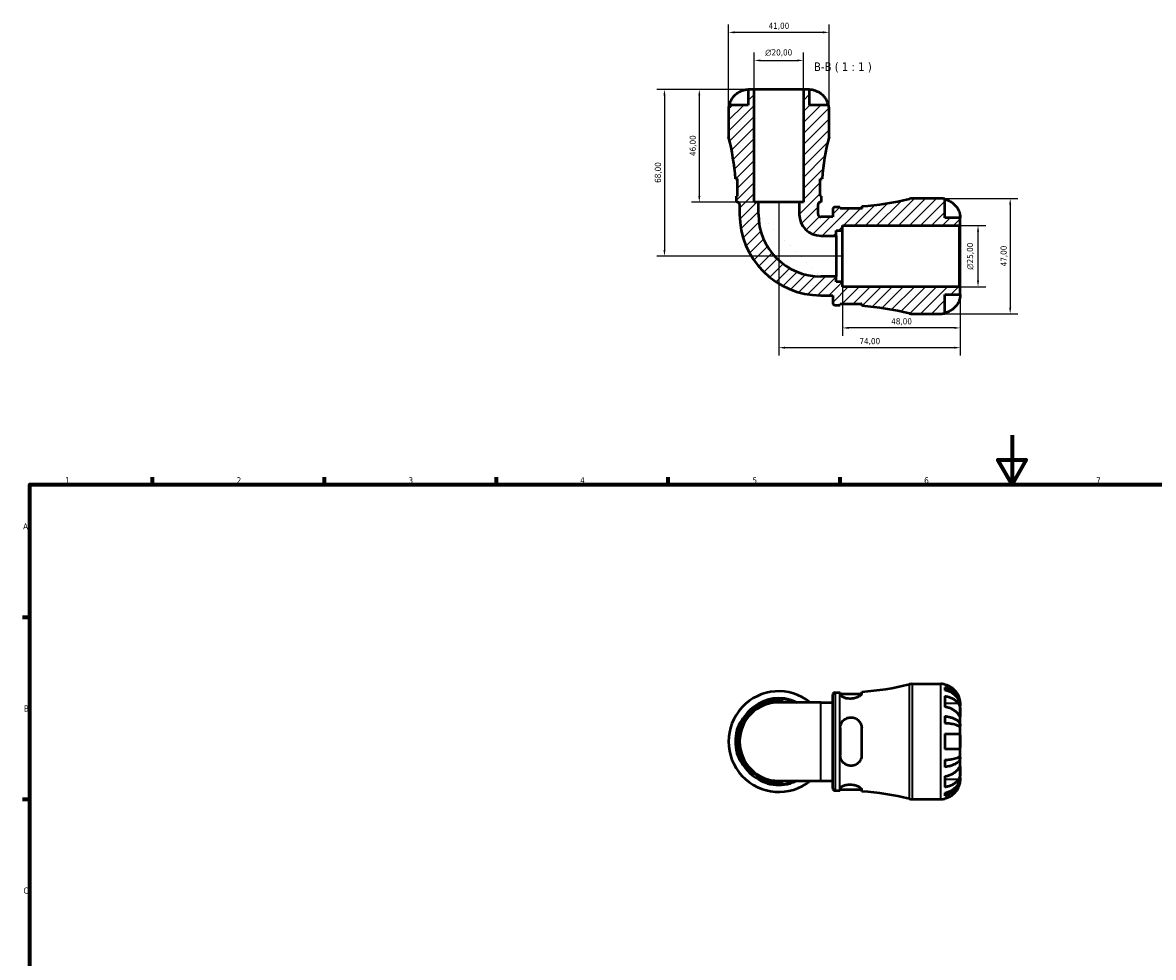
# Model space of a CAD drawing. Header units: millimetres. Extents: x 0 to 906, y 0 to 762.
# Tile 4 of 9: x 17 to 478, y 381 to 762. Entities that reach past the tile are written whole.
import ezdxf

# ---------------------------------------------------------------- set-up
doc = ezdxf.new("R2010")
doc.units = ezdxf.units.MM
for name, color, linetype, lineweight in [('Border (ISO)', 7, 'Continuous', 70), ('Dimension (ISO)', 7, 'Continuous', 25), ('Hatch (ISO)', 7, 'Continuous', 18), ('Symbol (ISO)', 7, 'Continuous', 25), ('Visible (ISO)', 7, 'Continuous', 50), ('Visible Narrow (ISO)', 7, 'Continuous', 35)]:
    doc.layers.add(name, color=color, linetype=linetype, lineweight=lineweight)
doc.styles.add('Label Text (ISO)', font='tahoma.ttf')
doc.styles.add('Note Text (ISO)', font='tahoma.ttf')
doc.dimstyles.new('Default (ISO)', dxfattribs={"dimtxt": 2.5, "dimasz": 2.5, "dimexe": 3.175, "dimexo": 0, "dimgap": 0.762, "dimtad": 1, "dimrnd": 1e-08, "dimzin": 0, "dimtxsty": 'Note Text (ISO)', "dimcen": 0.09, "dimdle": 10, "dimclrd": 256, "dimclre": 256, "dimclrt": 232, "dimazin": 0, "dimtfac": 1.40208, "dimtmove": 0, "dimatfit": 3, "dimfxl": 1, "dimtolj": 1, "dimtzin": 0, "dimlwd": -1, "dimlwe": -1, "dimarcsym": 0})

# ---------------------------------------------------------------- blocks, each defined once
blk = doc.blocks.new('Borders Default Border')
at = {"layer": 'Border (ISO)'}
for p, q in [((70.08, 574), (70.08, 576.9)), ((140.17, 574), (140.17, 576.9)), ((210.25, 574), (210.25, 576.9)), ((280.33, 574), (280.33, 576.9)), ((350.42, 574), (350.42, 576.9)), ((20, 519.75), (17.1, 519.75)), ((20, 445.5), (17.1, 445.5))]:
    blk.add_line(p, q, dxfattribs=at)
at = {"layer": 'Border (ISO)', "flags": 128}
for points in [[(420.5, 594), (420.5, 574), (414.73, 584), (426.27, 584), (420.5, 574)], [(20, 20), (20, 574), (821, 574), (821, 20), (20, 20)]]:
    blk.add_lwpolyline(points, dxfattribs=at)
at = {"layer": 'Border (ISO)', "color": 232, "true_color": 0xca0064, "char_height": 2.5, "attachment_point": 7, "style": 'Note Text (ISO)'}
for s, insert in [('1', (34.48, 574.4)), ('2', (104.37, 574.4)), ('3', (174.43, 574.35)), ('4', (244.42, 574.4)), ('5', (314.64, 574.35)), ('6', (384.66, 574.35)), ('7', (454.77, 574.4)), ('A', (17.29, 555.62)), ('B', (17.59, 481.37)), ('C', (17.43, 407.08))]:
    blk.add_mtext(s, dxfattribs=dict(at, insert=insert))
blk = doc.blocks.new('*D7')
at = {"layer": 'Defpoints', "color": 0, "transparency": 16777216}
for p in [(398.94, 679.56), (406.63, 679.56), (398.94, 654.56)]:
    blk.add_point(p, dxfattribs=at)
at = {"layer": 'Dimension (ISO)', "transparency": 16777216}
for p, q in [((398.94, 679.56), (409.8, 679.56)), ((406.63, 657.06), (406.63, 677.06)), ((398.94, 654.56), (409.8, 654.56))]:
    blk.add_line(p, q, dxfattribs=at)
for points in [[(406.21, 677.06), (407.04, 677.06), (406.63, 679.56)], [(406.21, 657.06), (407.04, 657.06), (406.63, 654.56)]]:
    blk.add_solid(points, dxfattribs=at)
at = {"layer": 'Dimension (ISO)', "color": 232, "true_color": 0xca0064, "transparency": 16777216, "insert": (402.1, 661.51), "char_height": 2.5, "attachment_point": 1, "rotation": 90, "style": 'Note Text (ISO)'}
blk.add_mtext('\\A1;\\fAIGDT|b0|i0;\\H2.5000;\\ln\\fTahoma|b0|i0;\\H2.5000;25,00', dxfattribs=at)
blk = doc.blocks.new('*D8')
at = {"layer": 'Defpoints', "color": 0, "transparency": 16777216}
for p in [(335.41, 746.85), (315.41, 735.06), (335.41, 735.06)]:
    blk.add_point(p, dxfattribs=at)
at = {"layer": 'Dimension (ISO)', "transparency": 16777216}
for p, q in [((315.41, 735.06), (315.41, 750.03)), ((335.41, 735.06), (335.41, 750.03)), ((317.91, 746.85), (332.91, 746.85))]:
    blk.add_line(p, q, dxfattribs=at)
for points in [[(317.91, 747.27), (317.91, 746.44), (315.41, 746.85)], [(332.91, 747.27), (332.91, 746.44), (335.41, 746.85)]]:
    blk.add_solid(points, dxfattribs=at)
at = {"layer": 'Dimension (ISO)', "color": 232, "true_color": 0xca0064, "transparency": 16777216, "insert": (319.85, 751.38), "char_height": 2.5, "attachment_point": 1, "style": 'Note Text (ISO)'}
blk.add_mtext('\\A1;\\fAIGDT|b0|i0;\\H2.5000;\\ln\\fTahoma|b0|i0;\\H2.5000;20,00', dxfattribs=at)
blk = doc.blocks.new('*D9')
at = {"layer": 'Defpoints', "color": 0, "transparency": 16777216}
for p in [(391.53, 690.56), (391.53, 643.56), (419.74, 643.56)]:
    blk.add_point(p, dxfattribs=at)
at = {"layer": 'Dimension (ISO)', "transparency": 16777216}
for p, q in [((391.53, 690.56), (422.91, 690.56)), ((419.74, 688.06), (419.74, 646.06)), ((391.53, 643.56), (422.91, 643.56))]:
    blk.add_line(p, q, dxfattribs=at)
for points in [[(419.32, 688.06), (420.16, 688.06), (419.74, 690.56)], [(419.32, 646.06), (420.16, 646.06), (419.74, 643.56)]]:
    blk.add_solid(points, dxfattribs=at)
at = {"layer": 'Dimension (ISO)', "color": 232, "true_color": 0xca0064, "transparency": 16777216, "insert": (415.81, 662.89), "char_height": 2.5, "attachment_point": 1, "rotation": 90, "style": 'Note Text (ISO)'}
blk.add_mtext('\\A1;47,00', dxfattribs=at)
blk = doc.blocks.new('*D10')
at = {"layer": 'Defpoints', "color": 0, "transparency": 16777216}
for p in [(315.41, 735.06), (292.99, 689.06), (317.07, 689.06)]:
    blk.add_point(p, dxfattribs=at)
at = {"layer": 'Dimension (ISO)', "transparency": 16777216}
for p, q in [((315.41, 735.06), (289.82, 735.06)), ((292.99, 732.56), (292.99, 691.56)), ((317.07, 689.06), (289.82, 689.06))]:
    blk.add_line(p, q, dxfattribs=at)
for points in [[(292.58, 732.56), (293.41, 732.56), (292.99, 735.06)], [(292.58, 691.56), (293.41, 691.56), (292.99, 689.06)]]:
    blk.add_solid(points, dxfattribs=at)
at = {"layer": 'Dimension (ISO)', "color": 232, "true_color": 0xca0064, "transparency": 16777216, "insert": (289.06, 707.89), "char_height": 2.5, "attachment_point": 1, "rotation": 90, "style": 'Note Text (ISO)'}
blk.add_mtext('\\A1;46,00', dxfattribs=at)
blk = doc.blocks.new('*D11')
at = {"layer": 'Defpoints', "color": 0, "transparency": 16777216}
for p in [(315.41, 735.06), (278.79, 667.06), (351.41, 667.06)]:
    blk.add_point(p, dxfattribs=at)
at = {"layer": 'Dimension (ISO)', "transparency": 16777216}
for p, q in [((315.41, 735.06), (275.61, 735.06)), ((278.79, 732.56), (278.79, 669.56)), ((351.41, 667.06), (275.61, 667.06))]:
    blk.add_line(p, q, dxfattribs=at)
for points in [[(278.37, 732.56), (279.2, 732.56), (278.79, 735.06)], [(278.37, 669.56), (279.2, 669.56), (278.79, 667.06)]]:
    blk.add_solid(points, dxfattribs=at)
at = {"layer": 'Dimension (ISO)', "color": 232, "true_color": 0xca0064, "transparency": 16777216, "insert": (274.85, 696.93), "char_height": 2.5, "attachment_point": 1, "rotation": 90, "style": 'Note Text (ISO)'}
blk.add_mtext('\\A1;68,00', dxfattribs=at)
blk = doc.blocks.new('*D12')
at = {"layer": 'Defpoints', "color": 0, "transparency": 16777216}
for p in [(325.41, 689.06), (399.41, 654.09), (325.41, 629.73)]:
    blk.add_point(p, dxfattribs=at)
at = {"layer": 'Dimension (ISO)', "transparency": 16777216}
for p, q in [((325.41, 689.06), (325.41, 626.56)), ((399.41, 654.09), (399.41, 626.56)), ((396.91, 629.73), (327.91, 629.73))]:
    blk.add_line(p, q, dxfattribs=at)
for points in [[(327.91, 630.15), (327.91, 629.32), (325.41, 629.73)], [(396.91, 630.15), (396.91, 629.32), (399.41, 629.73)]]:
    blk.add_solid(points, dxfattribs=at)
at = {"layer": 'Dimension (ISO)', "color": 232, "true_color": 0xca0064, "transparency": 16777216, "insert": (358.28, 633.67), "char_height": 2.5, "attachment_point": 1, "style": 'Note Text (ISO)'}
blk.add_mtext('\\A1;74,00', dxfattribs=at)
blk = doc.blocks.new('*D13')
at = {"layer": 'Defpoints', "color": 0, "transparency": 16777216}
for p in [(351.41, 656.64), (399.41, 654.09), (351.41, 637.79)]:
    blk.add_point(p, dxfattribs=at)
at = {"layer": 'Dimension (ISO)', "transparency": 16777216}
for p, q in [((351.41, 656.64), (351.41, 634.62)), ((399.41, 654.09), (399.41, 634.62)), ((396.91, 637.79), (353.91, 637.79))]:
    blk.add_line(p, q, dxfattribs=at)
for points in [[(353.91, 638.21), (353.91, 637.38), (351.41, 637.79)], [(396.91, 638.21), (396.91, 637.38), (399.41, 637.79)]]:
    blk.add_solid(points, dxfattribs=at)
at = {"layer": 'Dimension (ISO)', "color": 232, "true_color": 0xca0064, "transparency": 16777216, "insert": (371.23, 641.73), "char_height": 2.5, "attachment_point": 1, "style": 'Note Text (ISO)'}
blk.add_mtext('\\A1;48,00', dxfattribs=at)
blk = doc.blocks.new('*D14')
at = {"layer": 'Defpoints', "color": 0, "transparency": 16777216}
for p in [(304.91, 758.29), (304.91, 727.06), (345.91, 727.06)]:
    blk.add_point(p, dxfattribs=at)
at = {"layer": 'Dimension (ISO)', "transparency": 16777216}
for p, q in [((304.91, 727.06), (304.91, 761.47)), ((345.91, 727.06), (345.91, 761.47)), ((343.41, 758.29), (307.41, 758.29))]:
    blk.add_line(p, q, dxfattribs=at)
for points in [[(307.41, 758.71), (307.41, 757.88), (304.91, 758.29)], [(343.41, 758.71), (343.41, 757.88), (345.91, 758.29)]]:
    blk.add_solid(points, dxfattribs=at)
at = {"layer": 'Dimension (ISO)', "color": 232, "true_color": 0xca0064, "transparency": 16777216, "insert": (321.23, 762.23), "char_height": 2.5, "attachment_point": 1, "style": 'Note Text (ISO)'}
blk.add_mtext('\\A1;41,00', dxfattribs=at)

msp = doc.modelspace()

# ---------------------------------------------------------------- hatches: boundary and pattern name
at = {"layer": 'Hatch (ISO)'}
h = msp.add_hatch(dxfattribs=at)
h.set_pattern_fill('ANSI31', color=256, scale=25.4, style=0)
h.set_pattern_definition([(45, (0, 0), (-2.245064, 2.245064), [])])
edge = h.paths.add_edge_path()
edge.add_line((315.406, 689.062), (315.406, 735.062))
edge.add_line((315.406, 735.062), (312.906, 735.062))
edge.add_line((312.906, 735.062), (312.906, 728.662))
edge.add_line((312.906, 728.662), (305.068, 728.662))
edge.add_ellipse((312.906, 727.062), major_axis=(-7.838, 1.6), ratio=1, start_angle=0, end_angle=11.53696)
edge.add_line((304.906, 727.062), (304.906, 715.742))
edge.add_ellipse((213.409, 691.822), major_axis=(91.498, 23.92), ratio=1, start_angle=349.40565, end_angle=360, ccw=False)
edge.add_line((307.744, 698.512), (308.481, 698.512))
edge.add_line((308.481, 698.512), (308.481, 691.512))
edge.add_line((308.481, 691.512), (307.981, 691.512))
edge.add_line((307.981, 691.512), (307.981, 689.948))
edge.add_ellipse((308.921, 689.948), major_axis=(-0.94, 0), ratio=1, start_angle=0, end_angle=76.30802)
edge.add_ellipse((308.476, 688.122), major_axis=(0.223, 0.913), ratio=1, start_angle=283.69198, end_angle=360, ccw=False)
edge.add_line((309.416, 688.122), (309.416, 684.157))
edge.add_ellipse((342.501, 684.157), major_axis=(-33.085, 0), ratio=1, start_angle=0, end_angle=90)
edge.add_line((342.501, 651.072), (347.379, 651.072))
edge.add_line((347.379, 651.072), (347.379, 648.027))
edge.add_ellipse((348.319, 648.027), major_axis=(-0.94, 0), ratio=1, start_angle=0, end_angle=90)
edge.add_line((348.319, 647.087), (350.259, 647.087))
edge.add_ellipse((350.259, 526.136), major_axis=(0, 120.95), ratio=1, start_angle=359.91355, end_angle=360, ccw=False)
edge.add_line((350.441, 647.086), (350.441, 647.587))
edge.add_line((350.441, 647.587), (359.191, 647.587))
edge.add_line((359.191, 647.587), (359.191, 646.756))
edge.add_ellipse((350.259, 526.136), major_axis=(8.932, 120.62), ratio=1, start_angle=350.63164, end_angle=360, ccw=False)
edge.add_ellipse((379.812, 648.262), major_axis=(-1.105, -4.568), ratio=1, start_angle=0, end_angle=13.60366)
edge.add_line((379.812, 643.562), (391.531, 643.562))
edge.add_ellipse((391.531, 651.437), major_axis=(0, -7.875), ratio=1, start_angle=0, end_angle=11.53696)
edge.add_line((393.106, 643.721), (393.106, 651.437))
edge.add_line((393.106, 651.437), (399.406, 651.437))
edge.add_line((399.406, 651.437), (399.406, 654.092))
edge.add_line((399.406, 654.092), (398.936, 654.562))
edge.add_line((398.936, 654.562), (351.406, 654.562))
edge.add_line((351.406, 654.562), (351.406, 656.645))
edge.add_line((351.406, 656.645), (348.819, 656.645))
edge.add_line((348.819, 656.645), (348.819, 658.728))
edge.add_line((348.819, 658.728), (342.501, 658.728))
edge.add_ellipse((342.501, 684.157), major_axis=(0, -25.428), ratio=1, start_angle=270, end_angle=360, ccw=False)
edge.add_line((317.073, 684.157), (317.073, 689.062))
edge.add_line((317.073, 689.062), (315.406, 689.062))
edge = h.paths.add_edge_path()
edge.add_line((335.406, 735.062), (335.406, 689.062))
edge.add_line((335.406, 689.062), (333.74, 689.062))
edge.add_line((333.74, 689.062), (333.74, 684.157))
edge.add_ellipse((342.501, 684.157), major_axis=(-8.762, 0), ratio=1, start_angle=0, end_angle=90)
edge.add_line((342.501, 675.395), (348.819, 675.395))
edge.add_line((348.819, 675.395), (348.819, 677.478))
edge.add_line((348.819, 677.478), (351.406, 677.478))
edge.add_line((351.406, 677.478), (351.406, 679.562))
edge.add_line((351.406, 679.562), (398.936, 679.562))
edge.add_line((398.936, 679.562), (399.406, 680.032))
edge.add_line((399.406, 680.032), (399.406, 682.687))
edge.add_line((399.406, 682.687), (393.106, 682.687))
edge.add_line((393.106, 682.687), (393.106, 690.402))
edge.add_ellipse((391.531, 682.687), major_axis=(1.575, 7.716), ratio=1, start_angle=0, end_angle=11.53696)
edge.add_line((391.531, 690.562), (379.812, 690.562))
edge.add_ellipse((379.812, 685.862), major_axis=(0, 4.7), ratio=1, start_angle=0, end_angle=13.60366)
edge.add_ellipse((350.259, 807.987), major_axis=(28.448, -117.557), ratio=1, start_angle=350.63164, end_angle=360, ccw=False)
edge.add_line((359.191, 687.367), (359.191, 686.537))
edge.add_line((359.191, 686.537), (350.441, 686.537))
edge.add_line((350.441, 686.537), (350.441, 687.037))
edge.add_ellipse((350.259, 807.987), major_axis=(0.182, -120.95), ratio=1, start_angle=359.91355, end_angle=360, ccw=False)
edge.add_line((350.259, 687.037), (348.319, 687.037))
edge.add_ellipse((348.319, 686.097), major_axis=(0, 0.94), ratio=1, start_angle=0, end_angle=90)
edge.add_line((347.379, 686.097), (347.379, 683.052))
edge.add_line((347.379, 683.052), (342.501, 683.052))
edge.add_ellipse((342.501, 684.157), major_axis=(0, -1.105), ratio=1, start_angle=270, end_angle=360, ccw=False)
edge.add_line((341.396, 684.157), (341.396, 688.122))
edge.add_ellipse((342.336, 688.122), major_axis=(-0.94, 0), ratio=1, start_angle=283.69198, end_angle=360, ccw=False)
edge.add_ellipse((341.891, 689.948), major_axis=(0.223, -0.913), ratio=1, start_angle=0, end_angle=76.30802)
edge.add_line((342.831, 689.948), (342.831, 691.512))
edge.add_line((342.831, 691.512), (342.331, 691.512))
edge.add_line((342.331, 691.512), (342.331, 698.512))
edge.add_line((342.331, 698.512), (343.068, 698.512))
edge.add_ellipse((437.404, 691.822), major_axis=(-94.336, 6.69), ratio=1, start_angle=349.40565, end_angle=360, ccw=False)
edge.add_line((345.906, 715.742), (345.906, 727.062))
edge.add_ellipse((337.906, 727.062), major_axis=(8, 0), ratio=1, start_angle=0, end_angle=11.53696)
edge.add_line((345.745, 728.662), (337.906, 728.662))
edge.add_line((337.906, 728.662), (337.906, 735.062))
edge.add_line((337.906, 735.062), (335.406, 735.062))

# ---------------------------------------------------------------- linework, layer by layer
at = {"layer": 'Visible (ISO)'}
for p, q in [((315.406, 735.062), (312.906, 735.062)), ((312.906, 735.062), (312.906, 728.662)), ((315.406, 689.062), (315.406, 735.062)), ((335.406, 735.062), (315.406, 735.062)), ((335.406, 735.062), (335.406, 689.062)), ((337.906, 735.062), (335.406, 735.062)), ((337.906, 728.662), (337.906, 735.062)), ((312.906, 728.662), (305.068, 728.662)), ((345.745, 728.662), (337.906, 728.662)), ((304.906, 727.062), (304.906, 715.742)), ((345.906, 715.742), (345.906, 727.062)), ((307.744, 698.512), (308.481, 698.512)), ((308.481, 698.512), (308.481, 691.512)), ((342.331, 691.512), (342.331, 698.512)), ((342.331, 698.512), (343.068, 698.512)), ((308.481, 691.512), (307.981, 691.512)), ((307.981, 691.512), (307.981, 689.948)), ((309.416, 688.122), (309.416, 684.157)), ((317.073, 689.062), (315.406, 689.062)), ((317.073, 684.157), (317.073, 689.062)), ((333.74, 689.062), (317.073, 689.062)), ((335.406, 689.062), (333.74, 689.062)), ((333.74, 689.062), (333.74, 684.157)), ((341.396, 684.157), (341.396, 688.122)), ((342.831, 691.512), (342.331, 691.512)), ((342.831, 689.948), (342.831, 691.512)), ((350.259, 687.037), (348.319, 687.037)), ((350.441, 686.537), (350.441, 687.037)), ((359.191, 687.367), (359.191, 686.537)), ((391.531, 690.562), (379.812, 690.562)), ((393.106, 682.687), (393.106, 690.402)), ((347.379, 683.052), (342.501, 683.052)), ((347.379, 686.097), (347.379, 683.052)), ((359.191, 686.537), (350.441, 686.537)), ((399.406, 682.687), (393.106, 682.687)), ((399.406, 680.032), (399.406, 682.687)), ((351.406, 677.478), (351.406, 679.562)), ((351.406, 679.562), (398.936, 679.562)), ((398.936, 679.562), (399.406, 680.032)), ((398.936, 679.562), (398.936, 654.562)), ((399.406, 654.092), (399.406, 680.032)), ((342.501, 675.395), (348.819, 675.395)), ((348.819, 675.395), (348.819, 677.478)), ((348.819, 677.478), (351.406, 677.478)), ((348.819, 675.395), (348.819, 658.728)), ((351.406, 656.645), (351.406, 677.478)), ((348.819, 658.728), (342.501, 658.728)), ((348.819, 656.645), (348.819, 658.728)), ((351.406, 656.645), (348.819, 656.645)), ((351.406, 654.562), (351.406, 656.645)), ((342.501, 651.072), (347.379, 651.072)), ((347.379, 651.072), (347.379, 648.027)), ((398.936, 654.562), (351.406, 654.562)), ((393.106, 643.721), (393.106, 651.437)), ((393.106, 651.437), (399.406, 651.437)), ((399.406, 654.092), (398.936, 654.562)), ((399.406, 651.437), (399.406, 654.092)), ((348.319, 647.087), (350.259, 647.087)), ((350.441, 647.086), (350.441, 647.587)), ((350.441, 647.587), (359.191, 647.587)), ((359.191, 647.587), (359.191, 646.756)), ((379.812, 643.562), (391.531, 643.562)), ((348.319, 489.102), (350.259, 489.102)), ((350.441, 489.102), (350.441, 488.33)), ((359.191, 488.673), (359.191, 489.432)), ((379.812, 492.627), (391.531, 492.627)), ((393.106, 492.468), (393.106, 492.254)), ((393.106, 491.245), (393.106, 490.038)), ((342.501, 485.117), (325.406, 485.117)), ((342.501, 485.117), (347.379, 485.117)), ((347.379, 450.092), (347.379, 488.162)), ((350.441, 488.602), (359.184, 488.602)), ((393.106, 487.708), (393.106, 483.253)), ((399.406, 483.746), (399.406, 484.752)), ((393.106, 479.496), (393.106, 476.58)), ((399.406, 483.746), (399.394, 483.746)), ((399.406, 483.363), (399.406, 483.746)), ((399.406, 480.175), (399.406, 483.363)), ((399.406, 475.565), (399.406, 480.175)), ((399.406, 475.565), (398.498, 475.565)), ((399.406, 474.641), (399.406, 475.565)), ((350.441, 474.627), (350.441, 463.627)), ((359.191, 463.627), (359.191, 474.627)), ((393.106, 472.277), (393.106, 465.977)), ((399.406, 469.127), (399.406, 474.641)), ((399.406, 463.612), (399.406, 469.127)), ((393.106, 461.673), (393.106, 458.757)), ((399.406, 462.688), (398.498, 462.688)), ((399.406, 462.688), (399.406, 463.612)), ((399.406, 458.078), (399.406, 462.688)), ((399.406, 454.89), (399.406, 458.078)), ((325.406, 453.137), (342.501, 453.137)), ((342.501, 453.137), (347.379, 453.137)), ((393.106, 455), (393.106, 450.546)), ((399.406, 454.507), (399.394, 454.507)), ((399.406, 454.507), (399.406, 454.89)), ((399.406, 453.502), (399.406, 454.507)), ((348.319, 449.152), (350.259, 449.152)), ((350.441, 449.924), (350.441, 449.151)), ((350.441, 449.652), (359.184, 449.652)), ((359.191, 448.821), (359.191, 449.58)), ((393.106, 448.216), (393.106, 447.008)), ((379.812, 445.627), (391.531, 445.627)), ((393.106, 445.999), (393.106, 445.786))]:
    msp.add_line(p, q, dxfattribs=at)
for centre, radius, start, end in [((312.906, 727.062), 8, 168.46304, 180), ((337.906, 727.062), 8, 0, 11.53696), ((213.409, 691.822), 94.573, 4.05645, 14.65079), ((437.404, 691.822), 94.573, 165.34921, 175.94355), ((308.921, 689.948), 0.94, 180, 256.30802), ((308.476, 688.122), 0.94, 0, 76.30802), ((342.336, 688.122), 0.94, 103.69198, 180), ((341.891, 689.948), 0.94, 283.69198, 0), ((348.319, 686.097), 0.94, 90, 180), ((350.259, 807.987), 120.95, 270, 270.08645), ((350.259, 807.987), 120.95, 274.2353, 283.60366), ((379.812, 685.862), 4.7, 90, 103.60366), ((391.531, 682.687), 7.875, 78.46304, 90), ((342.501, 684.157), 33.085, 180, 270), ((342.501, 684.157), 25.428, 180, 270), ((342.501, 684.157), 8.762, 180, 270), ((342.501, 684.157), 1.105, 180, 270), ((348.319, 648.027), 0.94, 180, 270), ((350.259, 526.136), 120.95, 89.91355, 90), ((350.259, 526.136), 120.95, 76.39634, 85.7647), ((379.812, 648.262), 4.7, 256.39634, 270), ((391.531, 651.437), 7.875, 270, 281.53696), ((325.406, 469.127), 20.5, 51.26058, 308.73942), ((348.319, 488.162), 0.94, 90, 180), ((350.259, 610.052), 120.95, 270, 270.08645), ((350.259, 610.052), 120.95, 274.2353, 283.60366), ((379.812, 487.927), 4.7, 90, 103.60366), ((391.531, 484.752), 7.875, 78.46304, 90), ((325.406, 469.127), 17.425, 66.58449, 293.41551), ((325.406, 469.127), 15.99, 90, 270), ((325.406, 469.127), 17.662, 74.90339, 105.09661), ((325.406, 469.127), 17.662, 164.90339, 195.09661), ((325.406, 469.127), 17.662, 254.90339, 285.09661), ((348.319, 450.092), 0.94, 180, 270), ((350.259, 328.201), 120.95, 89.91355, 90), ((350.259, 328.201), 120.95, 76.39634, 85.7647), ((379.812, 450.327), 4.7, 256.39634, 270), ((391.531, 453.502), 7.875, 270, 281.53696)]:
    msp.add_arc(centre, radius, start, end, dxfattribs=at)
for points, knots in [([(305.321, 728.662), (305.426, 729.17), (305.584, 729.666), (305.957, 730.561), (306.21, 731.04), (306.811, 731.933), (307.16, 732.348), (307.866, 733.048), (308.288, 733.397), (309.055, 733.904), (309.382, 734.088), (309.706, 734.244)], [0.1517835, 0.1517835, 0.1517835, 0.1517835, 0.29453183, 0.29453183, 0.44272575, 0.44272575, 0.59091966, 0.59091966, 0.74090906, 0.74090906, 0.84386421, 0.84386421, 0.84386421, 0.84386421]), ([(309.706, 734.244), (309.842, 734.31), (309.98, 734.372), (310.324, 734.518), (310.531, 734.597), (310.933, 734.735), (311.125, 734.793), (311.56, 734.907), (311.792, 734.954), (312.279, 735.031), (312.504, 735.048), (312.823, 735.063), (312.906, 735.062), (312.906, 735.062)], [-0.5159245, -0.5159245, -0.5159245, -0.5159245, -0.47074715, -0.47074715, -0.40311077, -0.40311077, -0.33740557, -0.33740557, -0.24866964, -0.24866964, -0.12673966, -0.12673966, 0, 0, 0, 0]), ([(337.906, 735.062), (337.906, 735.062), (337.983, 735.063), (338.259, 735.051), (338.437, 735.039), (338.868, 734.981), (339.113, 734.937), (339.57, 734.826), (339.766, 734.77), (340.164, 734.64), (340.364, 734.566), (340.746, 734.411), (340.928, 734.33), (341.106, 734.244)], [-2.21111993, -2.21111993, -2.21111993, -2.21111993, -2.0898399, -2.0898399, -1.98614814, -1.98614814, -1.88775858, -1.88775858, -1.81973063, -1.81973063, -1.75376732, -1.75376732, -1.69399568, -1.69399568, -1.69399568, -1.69399568]), ([(341.106, 734.244), (341.431, 734.088), (341.758, 733.904), (342.525, 733.397), (342.947, 733.048), (343.653, 732.348), (344.001, 731.933), (344.603, 731.04), (344.856, 730.561), (345.229, 729.666), (345.386, 729.17), (345.491, 728.662)], [4.03222425, 4.03222425, 4.03222425, 4.03222425, 4.1351794, 4.1351794, 4.2851688, 4.2851688, 4.43336272, 4.43336272, 4.58155663, 4.58155663, 4.72430496, 4.72430496, 4.72430496, 4.72430496]), ([(342.459, 698.512), (342.422, 698.512), (342.383, 698.504), (342.338, 698.486), (342.335, 698.485), (342.331, 698.484)], [-0.990399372, -0.990399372, -0.990399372, -0.990399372, -0.947678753, -0.947678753, -0.944231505, -0.944231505, -0.944231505, -0.944231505]), ([(393.106, 690.189), (393.608, 690.086), (394.099, 689.93), (394.982, 689.563), (395.453, 689.314), (396.333, 688.723), (396.742, 688.38), (397.431, 687.687), (397.774, 687.273), (398.282, 686.507), (398.471, 686.17), (398.629, 685.837)], [0.14941001, 0.14941001, 0.14941001, 0.14941001, 0.29044502, 0.29044502, 0.43634177, 0.43634177, 0.58223851, 0.58223851, 0.72934673, 0.72934673, 0.83526259, 0.83526259, 0.83526259, 0.83526259]), ([(398.629, 685.837), (398.635, 685.824), (398.64, 685.812), (398.725, 685.63), (398.799, 685.459), (398.926, 685.139), (398.98, 684.991), (399.088, 684.668), (399.139, 684.495), (399.257, 684.045), (399.308, 683.784), (399.38, 683.291), (399.395, 683.078), (399.408, 682.769), (399.406, 682.687), (399.406, 682.687)], [-0.51072287, -0.51072287, -0.51072287, -0.51072287, -0.50653573, -0.50653573, -0.4498196, -0.4498196, -0.40070764, -0.40070764, -0.34173664, -0.34173664, -0.24159774, -0.24159774, -0.12498377, -0.12498377, 0, 0, 0, 0]), ([(399.406, 651.437), (399.406, 651.437), (399.407, 651.414), (399.405, 651.32), (399.404, 651.246), (399.39, 650.976), (399.37, 650.734), (399.285, 650.223), (399.235, 649.986), (399.117, 649.548), (399.058, 649.358), (398.921, 648.968), (398.844, 648.771), (398.717, 648.478), (398.674, 648.382), (398.629, 648.287)], [-2.17667965, -2.17667965, -2.17667965, -2.17667965, -2.11086653, -2.11086653, -2.04055216, -2.04055216, -1.91738302, -1.91738302, -1.82942275, -1.82942275, -1.76558177, -1.76558177, -1.70117883, -1.70117883, -1.66961913, -1.66961913, -1.66961913, -1.66961913]), ([(398.629, 648.287), (398.471, 647.953), (398.282, 647.617), (397.774, 646.85), (397.431, 646.436), (396.742, 645.744), (396.333, 645.401), (395.453, 644.809), (394.982, 644.56), (394.099, 644.193), (393.608, 644.038), (393.106, 643.934)], [3.89239507, 3.89239507, 3.89239507, 3.89239507, 3.99831093, 3.99831093, 4.14541915, 4.14541915, 4.2913159, 4.2913159, 4.43721264, 4.43721264, 4.57824766, 4.57824766, 4.57824766, 4.57824766]), ([(398.629, 487.902), (398.471, 488.235), (398.282, 488.572), (397.774, 489.338), (397.431, 489.752), (396.742, 490.445), (396.333, 490.788), (395.453, 491.379), (394.982, 491.628), (394.099, 491.995), (393.608, 492.151), (393.106, 492.254)], [3.89239507, 3.89239507, 3.89239507, 3.89239507, 3.99831093, 3.99831093, 4.14541915, 4.14541915, 4.2913159, 4.2913159, 4.43721264, 4.43721264, 4.57824766, 4.57824766, 4.57824766, 4.57824766]), ([(393.106, 491.245), (393.611, 491.145), (394.105, 490.995), (394.99, 490.639), (395.462, 490.399), (396.343, 489.828), (396.752, 489.497), (397.44, 488.831), (397.782, 488.433), (398.371, 487.577), (398.619, 487.119), (398.992, 486.246), (399.151, 485.75), (399.358, 484.737), (399.406, 484.22), (399.406, 483.746)], [0.1494024, 0.1494024, 0.1494024, 0.1494024, 0.2912498, 0.2912498, 0.4370651, 0.4370651, 0.5828803, 0.5828803, 0.7290354, 0.7290354, 0.8751905, 0.8751905, 1.0219149, 1.0219149, 1.1686392, 1.1686392, 1.1686392, 1.1686392]), ([(399.406, 483.363), (399.406, 483.785), (399.358, 484.245), (399.151, 485.147), (398.992, 485.588), (398.619, 486.365), (398.371, 486.773), (397.782, 487.535), (397.44, 487.889), (396.752, 488.482), (396.343, 488.777), (395.462, 489.284), (394.99, 489.498), (394.105, 489.814), (393.611, 489.949), (393.106, 490.038)], [3.5133937, 3.5133937, 3.5133937, 3.5133937, 3.6601181, 3.6601181, 3.8068425, 3.8068425, 3.9529976, 3.9529976, 4.0991526, 4.0991526, 4.2449679, 4.2449679, 4.3907831, 4.3907831, 4.5326305, 4.5326305, 4.5326305, 4.5326305]), ([(319.366, 485.471), (319.024, 485.345), (318.708, 485.216), (318.14, 484.971), (317.893, 484.858), (317.522, 484.688), (317.398, 484.633), (317.284, 484.599), (317.298, 484.623), (317.468, 484.748), (317.627, 484.851), (318.106, 485.125), (318.45, 485.304), (319.25, 485.662), (319.706, 485.841), (320.392, 486.062), (320.599, 486.123), (320.806, 486.179)], [-1.06654757, -1.06654757, -1.06654757, -1.06654757, -0.94754063, -0.94754063, -0.82296964, -0.82296964, -0.70160902, -0.70160902, -0.57846926, -0.57846926, -0.45003474, -0.45003474, -0.29570726, -0.29570726, -0.14119036, -0.14119036, -0.07634301, -0.07634301, -0.07634301, -0.07634301]), ([(330.006, 486.179), (330.143, 486.142), (330.28, 486.103), (330.852, 485.929), (331.27, 485.776), (332.057, 485.449), (332.418, 485.274), (332.712, 485.117)], [-0.99035414, -0.99035414, -0.99035414, -0.99035414, -0.94765322, -0.94765322, -0.80988716, -0.80988716, -0.66280772, -0.66280772, -0.66280772, -0.66280772]), ([(359.191, 488.673), (359.191, 488.635), (359.185, 488.595), (359.13, 488.41), (359.014, 488.246), (358.599, 487.847), (358.256, 487.605), (357.414, 487.168), (356.923, 486.971), (355.934, 486.71), (355.465, 486.63), (354.528, 486.568), (354.076, 486.581), (353.148, 486.695), (352.69, 486.805), (351.821, 487.102), (351.431, 487.296), (350.813, 487.705), (350.597, 487.919), (350.461, 488.188), (350.441, 488.261), (350.441, 488.33)], [-1.5379224, -1.5379224, -1.5379224, -1.5379224, -1.4959944, -1.4959944, -1.349713, -1.349713, -1.1592788, -1.1592788, -0.9773501, -0.9773501, -0.8316352, -0.8316352, -0.6947138, -0.6947138, -0.5395934, -0.5395934, -0.3621054, -0.3621054, -0.174119, -0.174119, -0.0990524, -0.0990524, -0.0990524, -0.0990524]), ([(393.106, 487.708), (393.608, 487.634), (394.099, 487.525), (394.982, 487.265), (395.453, 487.089), (396.333, 486.671), (396.742, 486.428), (397.431, 485.938), (397.774, 485.646), (398.282, 485.104), (398.471, 484.865), (398.629, 484.63)], [0.14941001, 0.14941001, 0.14941001, 0.14941001, 0.29044502, 0.29044502, 0.43634177, 0.43634177, 0.58223851, 0.58223851, 0.72934673, 0.72934673, 0.83526259, 0.83526259, 0.83526259, 0.83526259]), ([(399.406, 484.752), (399.406, 484.752), (399.407, 484.775), (399.405, 484.869), (399.404, 484.943), (399.39, 485.212), (399.37, 485.455), (399.285, 485.965), (399.235, 486.202), (399.117, 486.64), (399.058, 486.83), (398.921, 487.22), (398.844, 487.418), (398.717, 487.711), (398.674, 487.807), (398.629, 487.902)], [-2.17667965, -2.17667965, -2.17667965, -2.17667965, -2.11086653, -2.11086653, -2.04055216, -2.04055216, -1.91738302, -1.91738302, -1.82942275, -1.82942275, -1.76558177, -1.76558177, -1.70117883, -1.70117883, -1.66961913, -1.66961913, -1.66961913, -1.66961913]), ([(398.629, 484.63), (398.686, 484.544), (398.742, 484.452), (398.878, 484.196), (398.954, 484.025), (399.089, 483.652), (399.147, 483.451), (399.261, 482.952), (399.308, 482.651), (399.379, 481.955), (399.395, 481.567), (399.408, 480.819), (399.406, 480.47), (399.406, 480.175)], [-0.50766593, -0.50766593, -0.50766593, -0.50766593, -0.46718991, -0.46718991, -0.40200215, -0.40200215, -0.33506637, -0.33506637, -0.24300458, -0.24300458, -0.12488859, -0.12488859, 0, 0, 0, 0]), ([(398.629, 480.175), (398.471, 480.411), (398.282, 480.649), (397.774, 481.191), (397.431, 481.484), (396.742, 481.973), (396.333, 482.216), (395.453, 482.634), (394.982, 482.81), (394.099, 483.07), (393.608, 483.18), (393.106, 483.253)], [3.89239507, 3.89239507, 3.89239507, 3.89239507, 3.99831093, 3.99831093, 4.14541915, 4.14541915, 4.2913159, 4.2913159, 4.43721264, 4.43721264, 4.57824766, 4.57824766, 4.57824766, 4.57824766]), ([(393.106, 479.496), (393.611, 479.444), (394.105, 479.365), (394.99, 479.178), (395.462, 479.053), (396.343, 478.753), (396.752, 478.58), (397.44, 478.23), (397.782, 478.022), (398.371, 477.573), (398.619, 477.333), (398.992, 476.875), (399.151, 476.615), (399.358, 476.084), (399.406, 475.813), (399.406, 475.565)], [0.1494024, 0.1494024, 0.1494024, 0.1494024, 0.2912498, 0.2912498, 0.4370651, 0.4370651, 0.5828803, 0.5828803, 0.7290354, 0.7290354, 0.8751905, 0.8751905, 1.0219149, 1.0219149, 1.1686392, 1.1686392, 1.1686392, 1.1686392]), ([(399.406, 480.175), (399.406, 480.019), (399.407, 479.88), (399.405, 479.632), (399.404, 479.527), (399.391, 479.329), (399.376, 479.264), (399.311, 479.244), (399.264, 479.283), (399.147, 479.424), (399.089, 479.503), (398.954, 479.694), (398.878, 479.805), (398.742, 480.007), (398.686, 480.089), (398.629, 480.175)], [0, 0, 0, 0, 0.06608139, 0.06608139, 0.13667451, 0.13667451, 0.23873403, 0.23873403, 0.33457773, 0.33457773, 0.40157847, 0.40157847, 0.46685307, 0.46685307, 0.50745344, 0.50745344, 0.50745344, 0.50745344]), ([(308.354, 473.727), (308.391, 473.864), (308.43, 474), (308.604, 474.572), (308.757, 474.991), (309.089, 475.788), (309.269, 476.157), (309.568, 476.715), (309.691, 476.919), (309.86, 477.175), (309.91, 477.235), (309.931, 477.217), (309.899, 477.135), (309.764, 476.831), (309.658, 476.607), (309.391, 476.003), (309.224, 475.607), (309.062, 475.167)], [-0.99039937, -0.99039937, -0.99039937, -0.99039937, -0.94767875, -0.94767875, -0.80988494, -0.80988494, -0.65899838, -0.65899838, -0.52769177, -0.52769177, -0.40713518, -0.40713518, -0.2829072, -0.2829072, -0.15290223, -0.15290223, -0.0000447, -0.0000447, -0.0000447, -0.0000447]), ([(350.441, 474.627), (350.441, 474.736), (350.445, 474.844), (350.488, 475.412), (350.594, 475.859), (350.982, 476.811), (351.303, 477.297), (352.095, 478.095), (352.555, 478.414), (353.498, 478.824), (353.952, 478.941), (354.881, 479.025), (355.338, 478.994), (356.305, 478.775), (356.793, 478.564), (357.74, 477.939), (358.172, 477.498), (358.81, 476.503), (359.026, 475.956), (359.17, 475.129), (359.191, 474.879), (359.191, 474.627)], [-1.5297123, -1.5297123, -1.5297123, -1.5297123, -1.4956275, -1.4956275, -1.3513517, -1.3513517, -1.168564, -1.168564, -0.9957446, -0.9957446, -0.8538798, -0.8538798, -0.7154366, -0.7154366, -0.5512827, -0.5512827, -0.3559726, -0.3559726, -0.1700473, -0.1700473, -0.091047, -0.091047, -0.091047, -0.091047]), ([(399.406, 474.641), (399.406, 474.763), (399.358, 474.897), (399.151, 475.159), (398.992, 475.287), (398.619, 475.513), (398.371, 475.632), (397.782, 475.853), (397.44, 475.956), (396.752, 476.128), (396.343, 476.214), (395.462, 476.362), (394.99, 476.424), (394.105, 476.516), (393.611, 476.555), (393.106, 476.58)], [3.5133937, 3.5133937, 3.5133937, 3.5133937, 3.6601181, 3.6601181, 3.8068425, 3.8068425, 3.9529976, 3.9529976, 4.0991526, 4.0991526, 4.2449679, 4.2449679, 4.3907831, 4.3907831, 4.5326305, 4.5326305, 4.5326305, 4.5326305]), ([(393.106, 472.277), (393.608, 472.277), (394.099, 472.277), (394.982, 472.277), (395.453, 472.277), (396.333, 472.277), (396.742, 472.277), (397.431, 472.277), (397.774, 472.277), (398.282, 472.277), (398.471, 472.277), (398.629, 472.277)], [0.14941001, 0.14941001, 0.14941001, 0.14941001, 0.29044502, 0.29044502, 0.43634177, 0.43634177, 0.58223851, 0.58223851, 0.72934673, 0.72934673, 0.83526259, 0.83526259, 0.83526259, 0.83526259]), ([(398.629, 472.277), (398.691, 472.277), (398.75, 472.268), (398.886, 472.227), (398.958, 472.185), (399.089, 472.059), (399.147, 471.974), (399.261, 471.72), (399.308, 471.533), (399.379, 471.031), (399.395, 470.701), (399.408, 469.955), (399.406, 469.543), (399.406, 469.127)], [-0.50816407, -0.50816407, -0.50816407, -0.50816407, -0.46460526, -0.46460526, -0.40154747, -0.40154747, -0.3356183, -0.3356183, -0.24286964, -0.24286964, -0.12490659, -0.12490659, 0, 0, 0, 0]), ([(398.629, 465.977), (398.471, 465.977), (398.282, 465.977), (397.774, 465.977), (397.431, 465.977), (396.742, 465.977), (396.333, 465.977), (395.453, 465.977), (394.982, 465.977), (394.099, 465.977), (393.608, 465.977), (393.106, 465.977)], [3.89239507, 3.89239507, 3.89239507, 3.89239507, 3.99831093, 3.99831093, 4.14541915, 4.14541915, 4.2913159, 4.2913159, 4.43721264, 4.43721264, 4.57824766, 4.57824766, 4.57824766, 4.57824766]), ([(399.406, 469.127), (399.406, 468.907), (399.407, 468.688), (399.405, 468.245), (399.404, 468.022), (399.39, 467.436), (399.37, 467.102), (399.285, 466.625), (399.235, 466.459), (399.117, 466.233), (399.058, 466.157), (398.921, 466.044), (398.844, 466.008), (398.717, 465.981), (398.674, 465.977), (398.629, 465.977)], [-2.17667965, -2.17667965, -2.17667965, -2.17667965, -2.11086653, -2.11086653, -2.04055216, -2.04055216, -1.91738302, -1.91738302, -1.82942275, -1.82942275, -1.76558177, -1.76558177, -1.70117883, -1.70117883, -1.66961913, -1.66961913, -1.66961913, -1.66961913]), ([(309.062, 463.087), (309.188, 462.744), (309.317, 462.428), (309.561, 461.86), (309.675, 461.614), (309.845, 461.243), (309.9, 461.118), (309.934, 461.004), (309.91, 461.018), (309.785, 461.188), (309.682, 461.347), (309.408, 461.827), (309.229, 462.17), (308.871, 462.971), (308.692, 463.426), (308.471, 464.113), (308.41, 464.319), (308.354, 464.527)], [-1.06654766, -1.06654766, -1.06654766, -1.06654766, -0.94756844, -0.94756844, -0.82297671, -0.82297671, -0.70161602, -0.70161602, -0.57847651, -0.57847651, -0.45004245, -0.45004245, -0.29571427, -0.29571427, -0.14119412, -0.14119412, -0.07634302, -0.07634302, -0.07634302, -0.07634302]), ([(359.191, 463.627), (359.191, 463.492), (359.185, 463.359), (359.13, 462.762), (359.014, 462.313), (358.599, 461.349), (358.256, 460.858), (357.414, 460.061), (356.923, 459.747), (355.934, 459.371), (355.465, 459.273), (354.528, 459.238), (354.076, 459.291), (353.148, 459.55), (352.69, 459.771), (351.821, 460.387), (351.431, 460.8), (350.813, 461.766), (350.597, 462.325), (350.461, 463.149), (350.441, 463.387), (350.441, 463.627)], [-1.5379224, -1.5379224, -1.5379224, -1.5379224, -1.4959944, -1.4959944, -1.349713, -1.349713, -1.1592788, -1.1592788, -0.9773501, -0.9773501, -0.8316352, -0.8316352, -0.6947138, -0.6947138, -0.5395934, -0.5395934, -0.3621054, -0.3621054, -0.174119, -0.174119, -0.0990524, -0.0990524, -0.0990524, -0.0990524]), ([(393.106, 461.673), (393.611, 461.699), (394.105, 461.738), (394.99, 461.83), (395.462, 461.892), (396.343, 462.039), (396.752, 462.125), (397.44, 462.297), (397.782, 462.4), (398.371, 462.621), (398.619, 462.74), (398.992, 462.966), (399.151, 463.094), (399.358, 463.356), (399.406, 463.49), (399.406, 463.612)], [0.1494024, 0.1494024, 0.1494024, 0.1494024, 0.2912498, 0.2912498, 0.4370651, 0.4370651, 0.5828803, 0.5828803, 0.7290354, 0.7290354, 0.8751905, 0.8751905, 1.0219149, 1.0219149, 1.1686392, 1.1686392, 1.1686392, 1.1686392]), ([(399.406, 462.688), (399.406, 462.44), (399.358, 462.169), (399.151, 461.638), (398.992, 461.378), (398.619, 460.92), (398.371, 460.68), (397.782, 460.231), (397.44, 460.023), (396.752, 459.673), (396.343, 459.5), (395.462, 459.201), (394.99, 459.075), (394.105, 458.888), (393.611, 458.809), (393.106, 458.757)], [3.5133937, 3.5133937, 3.5133937, 3.5133937, 3.6601181, 3.6601181, 3.8068425, 3.8068425, 3.9529976, 3.9529976, 4.0991526, 4.0991526, 4.2449679, 4.2449679, 4.3907831, 4.3907831, 4.5326305, 4.5326305, 4.5326305, 4.5326305]), ([(393.106, 455), (393.608, 455.074), (394.099, 455.183), (394.982, 455.443), (395.453, 455.619), (396.333, 456.037), (396.742, 456.28), (397.431, 456.77), (397.774, 457.062), (398.282, 457.604), (398.471, 457.843), (398.629, 458.078)], [0.14941001, 0.14941001, 0.14941001, 0.14941001, 0.29044502, 0.29044502, 0.43634177, 0.43634177, 0.58223851, 0.58223851, 0.72934673, 0.72934673, 0.83526259, 0.83526259, 0.83526259, 0.83526259]), ([(398.629, 458.078), (398.686, 458.164), (398.742, 458.246), (398.878, 458.448), (398.954, 458.559), (399.089, 458.75), (399.147, 458.829), (399.261, 458.967), (399.308, 459.006), (399.379, 458.993), (399.395, 458.913), (399.408, 458.605), (399.406, 458.372), (399.406, 458.078)], [-0.50766593, -0.50766593, -0.50766593, -0.50766593, -0.46718991, -0.46718991, -0.40200215, -0.40200215, -0.33506637, -0.33506637, -0.24300458, -0.24300458, -0.12488859, -0.12488859, 0, 0, 0, 0]), ([(399.406, 458.078), (399.406, 457.922), (399.407, 457.751), (399.405, 457.369), (399.404, 457.158), (399.391, 456.618), (399.376, 456.283), (399.311, 455.627), (399.264, 455.313), (399.147, 454.803), (399.089, 454.602), (398.954, 454.229), (398.878, 454.057), (398.742, 453.802), (398.686, 453.71), (398.629, 453.623)], [0, 0, 0, 0, 0.06608139, 0.06608139, 0.13667451, 0.13667451, 0.23873403, 0.23873403, 0.33457773, 0.33457773, 0.40157847, 0.40157847, 0.46685307, 0.46685307, 0.50745344, 0.50745344, 0.50745344, 0.50745344]), ([(320.806, 452.074), (320.669, 452.111), (320.533, 452.15), (319.961, 452.325), (319.542, 452.477), (318.745, 452.809), (318.376, 452.989), (317.818, 453.288), (317.614, 453.411), (317.358, 453.581), (317.298, 453.63), (317.316, 453.651), (317.398, 453.619), (317.702, 453.484), (317.926, 453.379), (318.53, 453.111), (318.926, 452.945), (319.366, 452.782)], [-0.99039937, -0.99039937, -0.99039937, -0.99039937, -0.94767875, -0.94767875, -0.80988494, -0.80988494, -0.65899838, -0.65899838, -0.52769177, -0.52769177, -0.40713518, -0.40713518, -0.2829072, -0.2829072, -0.15290223, -0.15290223, -0.0000447, -0.0000447, -0.0000447, -0.0000447]), ([(332.712, 453.137), (332.496, 453.021), (332.243, 452.896), (331.562, 452.591), (331.107, 452.413), (330.42, 452.191), (330.214, 452.13), (330.006, 452.074)], [-0.40388814, -0.40388814, -0.40388814, -0.40388814, -0.29571427, -0.29571427, -0.14119412, -0.14119412, -0.07634302, -0.07634302, -0.07634302, -0.07634302]), ([(393.106, 448.216), (393.611, 448.305), (394.105, 448.439), (394.99, 448.755), (395.462, 448.969), (396.343, 449.477), (396.752, 449.771), (397.44, 450.365), (397.782, 450.718), (398.371, 451.48), (398.619, 451.888), (398.992, 452.665), (399.151, 453.107), (399.358, 454.008), (399.406, 454.468), (399.406, 454.89)], [0.1494024, 0.1494024, 0.1494024, 0.1494024, 0.2912498, 0.2912498, 0.4370651, 0.4370651, 0.5828803, 0.5828803, 0.7290354, 0.7290354, 0.8751905, 0.8751905, 1.0219149, 1.0219149, 1.1686392, 1.1686392, 1.1686392, 1.1686392]), ([(399.406, 454.507), (399.406, 454.034), (399.358, 453.516), (399.151, 452.503), (398.992, 452.008), (398.619, 451.134), (398.371, 450.676), (397.782, 449.82), (397.44, 449.423), (396.752, 448.756), (396.343, 448.425), (395.462, 447.854), (394.99, 447.614), (394.105, 447.259), (393.611, 447.108), (393.106, 447.008)], [3.5133937, 3.5133937, 3.5133937, 3.5133937, 3.6601181, 3.6601181, 3.8068425, 3.8068425, 3.9529976, 3.9529976, 4.0991526, 4.0991526, 4.2449679, 4.2449679, 4.3907831, 4.3907831, 4.5326305, 4.5326305, 4.5326305, 4.5326305]), ([(398.629, 453.623), (398.471, 453.388), (398.282, 453.15), (397.774, 452.608), (397.431, 452.315), (396.742, 451.825), (396.333, 451.583), (395.453, 451.164), (394.982, 450.988), (394.099, 450.729), (393.608, 450.619), (393.106, 450.546)], [3.89239507, 3.89239507, 3.89239507, 3.89239507, 3.99831093, 3.99831093, 4.14541915, 4.14541915, 4.2913159, 4.2913159, 4.43721264, 4.43721264, 4.57824766, 4.57824766, 4.57824766, 4.57824766]), ([(398.629, 450.352), (398.691, 450.483), (398.75, 450.615), (398.886, 450.94), (398.958, 451.133), (399.089, 451.522), (399.147, 451.716), (399.261, 452.165), (399.308, 452.407), (399.379, 452.891), (399.395, 453.108), (399.408, 453.419), (399.406, 453.502), (399.406, 453.502)], [-0.50816407, -0.50816407, -0.50816407, -0.50816407, -0.46460526, -0.46460526, -0.40154747, -0.40154747, -0.3356183, -0.3356183, -0.24286964, -0.24286964, -0.12490659, -0.12490659, 0, 0, 0, 0]), ([(350.441, 449.924), (350.441, 449.955), (350.445, 449.987), (350.488, 450.16), (350.594, 450.315), (350.982, 450.678), (351.303, 450.889), (352.095, 451.258), (352.555, 451.417), (353.498, 451.613), (353.952, 451.665), (354.881, 451.676), (355.338, 451.637), (356.305, 451.465), (356.793, 451.319), (357.74, 450.94), (358.172, 450.697), (358.81, 450.231), (359.026, 450.007), (359.17, 449.729), (359.191, 449.651), (359.191, 449.58)], [-1.5297123, -1.5297123, -1.5297123, -1.5297123, -1.4956275, -1.4956275, -1.3513517, -1.3513517, -1.168564, -1.168564, -0.9957446, -0.9957446, -0.8538798, -0.8538798, -0.7154366, -0.7154366, -0.5512827, -0.5512827, -0.3559726, -0.3559726, -0.1700473, -0.1700473, -0.091047, -0.091047, -0.091047, -0.091047]), ([(393.106, 445.999), (393.608, 446.103), (394.099, 446.258), (394.982, 446.625), (395.453, 446.874), (396.333, 447.466), (396.742, 447.809), (397.431, 448.501), (397.774, 448.915), (398.282, 449.682), (398.471, 450.019), (398.629, 450.352)], [0.14941001, 0.14941001, 0.14941001, 0.14941001, 0.29044502, 0.29044502, 0.43634177, 0.43634177, 0.58223851, 0.58223851, 0.72934673, 0.72934673, 0.83526259, 0.83526259, 0.83526259, 0.83526259])]:
    msp.add_open_spline(points, degree=3, knots=knots, dxfattribs=at)
for points in [[(308.481, 698.484), (308.436, 698.502), (308.394, 698.512), (308.354, 698.512)], [(359.184, 686.537), (359.189, 686.561), (359.191, 686.585), (359.191, 686.608)], [(359.191, 647.515), (359.191, 647.538), (359.189, 647.562), (359.184, 647.587)], [(332.335, 485.117), (332.07, 485.23), (331.77, 485.352), (331.446, 485.471)], [(331.446, 452.782), (331.77, 452.901), (332.07, 453.023), (332.335, 453.137)]]:
    msp.add_open_spline(points, degree=3, dxfattribs=at)
at = {"layer": 'Visible Narrow (ISO)'}
for p, q in [((348.319, 488.856), (348.319, 449.398)), ((350.259, 449.398), (350.259, 488.856)), ((378.707, 446.046), (378.707, 492.207)), ((379.812, 492.337), (379.812, 445.916)), ((391.531, 445.916), (391.531, 492.337)), ((320.806, 486.167), (320.806, 485.946)), ((330.006, 486.167), (330.006, 485.946)), ((342.501, 453.333), (342.501, 484.92)), ((398.353, 484.63), (393.382, 484.63)), ((308.366, 473.727), (308.587, 473.727)), ((308.366, 464.527), (308.587, 464.527)), ((320.806, 452.087), (320.806, 452.307)), ((330.006, 452.087), (330.006, 452.307)), ((398.353, 453.623), (393.382, 453.623))]:
    msp.add_line(p, q, dxfattribs=at)
msp.add_arc((325.406, 469.127), 16.707, 83.83292, 276.16708, dxfattribs=at)

# ---------------------------------------------------------------- block references
msp.add_blockref('Borders Default Border', (0, 0))

# ---------------------------------------------------------------- texts
at = {"layer": 'Symbol (ISO)', "insert": (339.732, 741.896), "char_height": 3.5, "attachment_point": 7, "style": 'Label Text (ISO)'}
msp.add_mtext('B-B ( 1 : 1 )', dxfattribs=at)

# ---------------------------------------------------------------- dimensions: what is measured, and where the dimension line sits
at = {"layer": 'Dimension (ISO)'}
dim = msp.add_linear_dim(base=(304.906, 758.295), p1=(345.906, 727.062), p2=(304.906, 727.062), dimstyle='Default (ISO)', override={"dimdec": 2, "dimtp": 0, "dimtm": 0, "dimtdec": 2, "dimtofl": 0, "dimatfit": 1}, dxfattribs=at)
dim.commit()
dim.dimension.update_dxf_attribs({"geometry": '*D14', "text_midpoint": (325.406, 758.295), "dimtype": 160})
for base, p1, p2, angle, picture, middle in [((335.406, 746.853), (315.406, 735.062), (335.406, 735.062), 180, '*D8', (325.406, 746.853)), ((406.627, 679.562), (398.936, 654.562), (398.936, 679.562), 90, '*D7', (406.627, 667.062))]:
    dim = msp.add_linear_dim(base=base, p1=p1, p2=p2, angle=angle, text='\\fAIGDT|b0|i0;\\H2.5000;\\ln\\fTahoma|b0|i0;\\H2.5000;<>', dimstyle='Default (ISO)', override={"dimdec": 2, "dimtp": 0, "dimtm": 0, "dimtdec": 2, "dimtofl": 0, "dimatfit": 1}, dxfattribs=at)
    dim.commit()
    dim.dimension.update_dxf_attribs({"geometry": picture, "text_midpoint": middle, "dimtype": 160})
for base, p1, p2, angle, picture, middle in [((278.788, 667.062), (315.406, 735.062), (351.406, 667.062), 90, '*D11', (278.788, 701.062)), ((292.992, 689.062), (315.406, 735.062), (317.073, 689.062), 270, '*D10', (292.992, 712.062)), ((325.406, 629.733), (399.406, 654.092), (325.406, 689.062), 180, '*D12', (362.406, 629.733)), ((419.739, 643.562), (391.531, 690.562), (391.531, 643.562), 90, '*D9', (419.739, 667.062)), ((351.406, 637.793), (399.406, 654.092), (351.406, 656.645), 180, '*D13', (375.406, 637.793))]:
    dim = msp.add_linear_dim(base=base, p1=p1, p2=p2, angle=angle, dimstyle='Default (ISO)', override={"dimdec": 2, "dimtp": 0, "dimtm": 0, "dimtdec": 2, "dimtofl": 0, "dimatfit": 1}, dxfattribs=at)
    dim.commit()
    dim.dimension.update_dxf_attribs({"geometry": picture, "text_midpoint": middle, "dimtype": 160})

doc.saveas('drawing.dxf')
